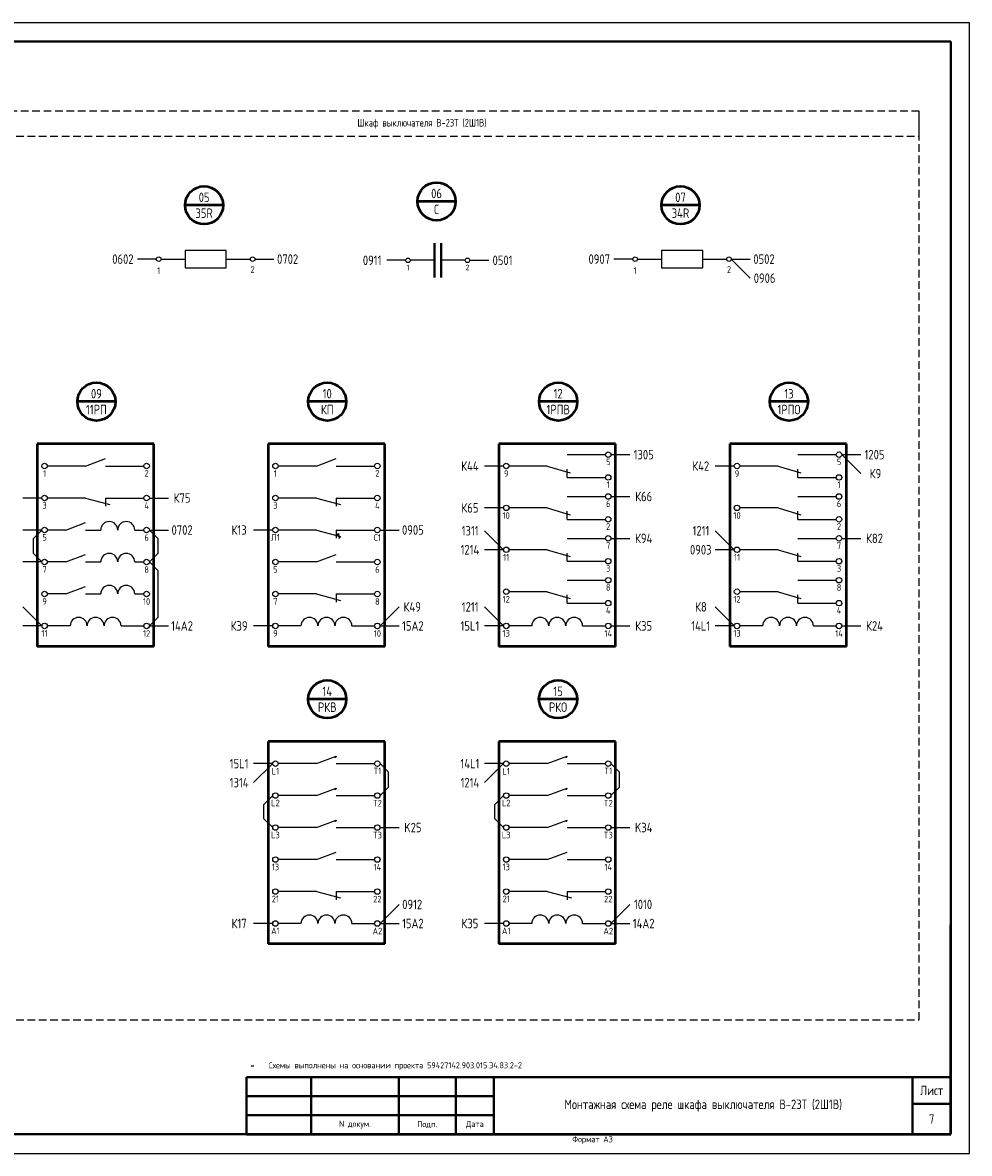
# Model space of a CAD drawing. Header units: millimetres. Extents: x 3972 to 7513, y 1417 to 2199.
# Tile 15 of 16: x 6934 to 7183, y 1779 to 2076. Entities that reach past the tile are written whole.
import ezdxf

# ---------------------------------------------------------------- set-up
doc = ezdxf.new("R2010")
doc.units = ezdxf.units.MM
doc.linetypes.add('JIS_02_2.0', pattern=[3, 2, -1])
doc.layers.add('основная 0.5', color=7, linetype='Continuous', lineweight=50)
doc.styles.add('SIMPLEX', font='GOST.ttf', dxfattribs={"height": 5})
pattern_1 = [(0, (-495.938, 443.408), (0, 6.985), [5.08, -1.905]), (90, (-495.938, 443.408), (-6.985, 4e-16), [5.08, -1.905])]

msp = doc.modelspace()

# ---------------------------------------------------------------- hatches: boundary and pattern name
h = msp.add_hatch()
h.set_pattern_fill('ANGLE', color=256)
h.set_pattern_definition(pattern_1)
h.paths.add_polyline_path([(7016.78, 1882.93), (7016.39, 1882.78, 1.158547)])
h = msp.add_hatch()
h.set_pattern_fill('ANGLE', color=256)
h.set_pattern_definition(pattern_1)
h.paths.add_polyline_path([(7016.78, 1874.53), (7016.39, 1874.38, 1.158547)])
h = msp.add_hatch()
h.set_pattern_fill('ANGLE', color=256)
h.set_pattern_definition(pattern_1)
h.paths.add_polyline_path([(7016.78, 1866.13), (7016.39, 1865.98, 1.158547)])

# ---------------------------------------------------------------- linework, layer by layer
for p, q in [((6763.1, 2075.61), (7183.11, 2075.61)), ((7183.11, 1778.56), (7183.11, 2075.61)), ((7183.11, 1778.56), (7183.11, 2075.61)), ((6977.08, 2015.74), (6977.08, 2011.22)), ((6987.91, 2015.74), (6977.08, 2015.74)), ((6987.91, 2011.22), (6987.91, 2015.74)), ((7102.22, 2015.74), (7102.22, 2011.22)), ((7113.05, 2015.74), (7102.22, 2015.74)), ((7113.05, 2011.22), (7113.05, 2015.74)), ((6969.56, 2013.48), (6964.56, 2013.48)), ((6970.76, 2013.48), (6977.08, 2013.48)), ((6977.08, 2011.22), (6987.91, 2011.22)), ((6987.91, 2013.48), (6994.22, 2013.48)), ((6995.42, 2013.48), (7000.42, 2013.48)), ((7035.04, 2013.17), (7030.04, 2013.17)), ((7042.56, 2013.17), (7036.24, 2013.17)), ((7050.68, 2013.17), (7044.36, 2013.17)), ((7051.88, 2013.17), (7056.88, 2013.17)), ((7094.7, 2013.48), (7089.7, 2013.48)), ((7095.9, 2013.48), (7102.22, 2013.48)), ((7102.22, 2011.22), (7113.05, 2011.22)), ((7113.05, 2013.48), (7119.36, 2013.48)), ((7120.56, 2013.48), (7125.56, 2013.48)), ((7120.56, 2013.48), (7125.56, 2008.48)), ((6950.94, 1959.12), (6956.15, 1961.11)), ((7011.58, 1959.12), (7016.78, 1961.11)), ((7077.42, 1962.12), (7087.52, 1962.12)), ((7088.95, 1962.12), (7093.95, 1962.12)), ((7138.05, 1962.12), (7148.15, 1962.12)), ((7149.59, 1962.12), (7154.59, 1962.12)), ((7149.59, 1962.12), (7154.59, 1957.12)), ((6950.94, 1959.12), (6940.89, 1959.12)), ((6956.15, 1959.12), (6966.25, 1959.12)), ((7011.58, 1959.12), (7001.53, 1959.12)), ((7016.78, 1959.12), (7026.88, 1959.12)), ((7060.72, 1959.12), (7055.72, 1959.12)), ((7072.21, 1959.12), (7062.16, 1959.12)), ((7072.21, 1959.12), (7078.22, 1957.32)), ((7077.42, 1956.12), (7077.42, 1958.27)), ((7121.35, 1959.12), (7116.35, 1959.12)), ((7132.84, 1959.12), (7122.79, 1959.12)), ((7132.84, 1959.12), (7138.85, 1957.32)), ((7138.05, 1956.12), (7138.05, 1958.27)), ((7077.42, 1956.12), (7087.52, 1956.12)), ((7138.05, 1956.12), (7148.15, 1956.12)), ((6939.46, 1950.72), (6934.46, 1950.72)), ((6950.94, 1950.72), (6940.89, 1950.72)), ((6950.94, 1950.72), (6957.3, 1949.02)), ((6956.15, 1950.72), (6966.25, 1950.72)), ((6956.15, 1950.72), (6956.15, 1948.55)), ((6967.69, 1950.72), (6972.69, 1950.72)), ((7011.58, 1950.72), (7001.53, 1950.72)), ((7011.58, 1950.72), (7017.93, 1949.02)), ((7016.78, 1950.72), (7026.88, 1950.72)), ((7016.78, 1950.72), (7016.78, 1948.55)), ((7077.42, 1951.12), (7087.52, 1951.12)), ((7088.95, 1951.12), (7093.95, 1951.12)), ((7138.05, 1951.12), (7148.15, 1951.12)), ((7060.72, 1948.12), (7055.72, 1948.12)), ((7072.21, 1948.12), (7062.16, 1948.12)), ((7072.21, 1948.12), (7078.22, 1946.32)), ((7077.42, 1945.12), (7077.42, 1947.27)), ((7132.84, 1948.12), (7122.79, 1948.12)), ((7132.84, 1948.12), (7138.85, 1946.32)), ((7138.05, 1945.12), (7138.05, 1947.27)), ((6945.74, 1942.32), (6950.94, 1944.31)), ((7077.42, 1945.12), (7087.52, 1945.12)), ((7138.05, 1945.12), (7148.15, 1945.12)), ((6939.46, 1942.32), (6934.46, 1942.32)), ((6939.46, 1942.32), (6937.24, 1940.11)), ((6937.24, 1936.14), (6937.24, 1940.11)), ((6945.74, 1942.32), (6940.89, 1942.32)), ((6950.94, 1942.32), (6954.95, 1942.32)), ((6963.85, 1942.32), (6966.25, 1942.32)), ((6967.69, 1942.32), (6972.69, 1942.32)), ((6967.69, 1942.32), (6970.02, 1939.99)), ((6970.02, 1936.26), (6970.02, 1939.99)), ((7000.09, 1942.32), (6995.09, 1942.32)), ((7011.58, 1942.32), (7001.53, 1942.32)), ((7011.58, 1942.32), (7017.93, 1940.62)), ((7016.78, 1942.32), (7026.88, 1942.32)), ((7016.78, 1942.32), (7016.78, 1940.15)), ((7016.99, 1940.87), (7017.37, 1941.4)), ((7017.37, 1941.4), (7017.57, 1940.13)), ((7017.57, 1940.13), (7017.93, 1940.62)), ((7028.32, 1942.32), (7033.32, 1942.32)), ((7060.72, 1937.12), (7055.72, 1942.12)), ((7077.42, 1940.12), (7087.52, 1940.12)), ((7088.95, 1940.12), (7093.95, 1940.12)), ((7121.35, 1937.12), (7116.35, 1942.12)), ((7138.05, 1940.12), (7148.15, 1940.12)), ((7149.59, 1940.12), (7154.59, 1940.12)), ((7060.72, 1937.12), (7055.72, 1937.12)), ((7072.21, 1937.12), (7062.16, 1937.12)), ((7072.21, 1937.12), (7078.22, 1935.32)), ((7121.35, 1937.12), (7116.35, 1937.12)), ((7132.84, 1937.12), (7122.79, 1937.12)), ((7132.84, 1937.12), (7138.85, 1935.32)), ((6939.46, 1933.92), (6934.46, 1933.92)), ((6939.46, 1933.92), (6937.24, 1936.14)), ((6945.74, 1933.92), (6940.89, 1933.92)), ((6945.74, 1933.92), (6950.94, 1935.91)), ((6950.94, 1933.92), (6954.95, 1933.92)), ((6963.85, 1933.92), (6966.25, 1933.92)), ((6967.69, 1933.92), (6970.02, 1936.26)), ((6967.69, 1933.92), (6970.02, 1931.59)), ((7011.58, 1933.92), (7001.53, 1933.92)), ((7011.58, 1933.92), (7016.78, 1935.91)), ((7016.78, 1933.92), (7026.88, 1933.92)), ((7077.42, 1934.12), (7077.42, 1936.27)), ((7077.42, 1934.12), (7087.52, 1934.12)), ((7138.05, 1934.12), (7138.05, 1936.27)), ((7138.05, 1934.12), (7148.15, 1934.12)), ((6970.02, 1919.46), (6970.02, 1931.59)), ((7077.42, 1929.12), (7087.52, 1929.12)), ((7138.05, 1929.12), (7148.15, 1929.12)), ((6945.74, 1925.52), (6940.89, 1925.52)), ((6945.74, 1925.52), (6950.94, 1927.51)), ((6950.94, 1925.52), (6954.95, 1925.52)), ((6963.85, 1925.52), (6966.25, 1925.52)), ((7011.58, 1925.52), (7001.53, 1925.52)), ((7011.58, 1925.52), (7017.93, 1923.82)), ((7016.78, 1925.52), (7026.88, 1925.52)), ((7016.78, 1925.52), (7016.78, 1923.35)), ((7072.21, 1926.12), (7062.16, 1926.12)), ((7072.21, 1926.12), (7078.22, 1924.32)), ((7077.42, 1923.12), (7077.42, 1925.27)), ((7132.84, 1926.12), (7122.79, 1926.12)), ((7132.84, 1926.12), (7138.85, 1924.32)), ((7138.05, 1923.12), (7138.05, 1925.27)), ((6939.46, 1917.12), (6934.46, 1922.12)), ((7028.32, 1917.12), (7033.32, 1922.12)), ((7060.72, 1917.12), (7055.72, 1922.12)), ((7077.42, 1923.12), (7087.52, 1923.12)), ((7121.35, 1917.12), (7116.35, 1922.12)), ((7138.05, 1923.12), (7148.15, 1923.12)), ((6967.69, 1917.12), (6970.02, 1919.46)), ((6939.46, 1917.12), (6934.46, 1917.12)), ((6946.89, 1917.12), (6940.89, 1917.12)), ((6960.25, 1917.12), (6966.25, 1917.12)), ((6967.69, 1917.12), (6972.69, 1917.12)), ((7000.09, 1917.12), (6995.09, 1917.12)), ((7007.53, 1917.12), (7001.53, 1917.12)), ((7020.88, 1917.12), (7026.88, 1917.12)), ((7028.32, 1917.12), (7033.32, 1917.12)), ((7060.72, 1917.12), (7055.72, 1917.12)), ((7068.16, 1917.12), (7062.16, 1917.12)), ((7081.52, 1917.12), (7087.52, 1917.12)), ((7088.95, 1917.12), (7093.95, 1917.12)), ((7121.35, 1917.12), (7116.35, 1917.12)), ((7128.79, 1917.12), (7122.79, 1917.12)), ((7142.15, 1917.12), (7148.15, 1917.12)), ((7149.59, 1917.12), (7154.59, 1917.12)), ((7000.09, 1880.95), (6995.09, 1880.95)), ((7000.09, 1880.95), (6995.09, 1875.95)), ((7011.58, 1880.95), (7001.53, 1880.95)), ((7011.58, 1880.95), (7016.78, 1882.93)), ((7016.78, 1880.95), (7026.88, 1880.95)), ((7028.32, 1880.95), (7030.52, 1878.74)), ((7060.72, 1880.95), (7055.72, 1880.95)), ((7060.72, 1880.95), (7055.72, 1875.95)), ((7072.21, 1880.95), (7062.16, 1880.95)), ((7072.21, 1880.95), (7077.42, 1882.93)), ((7077.42, 1880.95), (7087.52, 1880.95)), ((7088.95, 1880.95), (7091.16, 1878.74)), ((7030.52, 1874.75), (7030.52, 1878.74)), ((7091.16, 1874.75), (7091.16, 1878.74)), ((7011.58, 1872.55), (7016.78, 1874.53)), ((7028.32, 1872.55), (7030.52, 1874.75)), ((7072.21, 1872.55), (7077.42, 1874.53)), ((7088.95, 1872.55), (7091.16, 1874.75)), ((7000.09, 1872.55), (6997.78, 1870.23)), ((7011.58, 1872.55), (7001.53, 1872.55)), ((7016.78, 1872.55), (7026.88, 1872.55)), ((7060.72, 1872.55), (7058.41, 1870.23)), ((7072.21, 1872.55), (7062.16, 1872.55)), ((7077.42, 1872.55), (7087.52, 1872.55)), ((6997.78, 1866.46), (6997.78, 1870.23)), ((7058.41, 1866.46), (7058.41, 1870.23)), ((7000.09, 1864.15), (6997.78, 1866.46)), ((7011.58, 1864.15), (7016.78, 1866.13)), ((7060.72, 1864.15), (7058.41, 1866.46)), ((7072.21, 1864.15), (7077.42, 1866.13)), ((7011.58, 1864.15), (7001.53, 1864.15)), ((7016.78, 1864.15), (7026.88, 1864.15)), ((7028.32, 1864.15), (7033.32, 1864.15)), ((7072.21, 1864.15), (7062.16, 1864.15)), ((7077.42, 1864.15), (7087.52, 1864.15)), ((7088.95, 1864.15), (7093.95, 1864.15)), ((7011.58, 1855.75), (7016.78, 1857.73)), ((7072.21, 1855.75), (7077.42, 1857.73)), ((7011.58, 1855.75), (7001.53, 1855.75)), ((7016.78, 1855.75), (7026.88, 1855.75)), ((7072.21, 1855.75), (7062.16, 1855.75)), ((7077.42, 1855.75), (7087.52, 1855.75)), ((7011.58, 1847.35), (7001.53, 1847.35)), ((7011.58, 1847.35), (7017.93, 1845.65)), ((7016.78, 1847.35), (7026.88, 1847.35)), ((7016.78, 1847.35), (7016.78, 1845.18)), ((7072.21, 1847.35), (7062.16, 1847.35)), ((7072.21, 1847.35), (7078.56, 1845.65)), ((7077.42, 1847.35), (7087.52, 1847.35)), ((7077.42, 1847.35), (7077.42, 1845.18)), ((7028.32, 1838.95), (7033.32, 1843.95)), ((7088.95, 1838.95), (7093.95, 1843.95)), ((7000.09, 1838.95), (6995.09, 1838.95)), ((7007.53, 1838.95), (7001.53, 1838.95)), ((7020.88, 1838.95), (7026.88, 1838.95)), ((7028.32, 1838.95), (7033.32, 1838.95)), ((7060.72, 1838.95), (7055.72, 1838.95)), ((7068.16, 1838.95), (7062.16, 1838.95)), ((7081.52, 1838.95), (7087.52, 1838.95)), ((7088.95, 1838.95), (7093.95, 1838.95)), ((6763.1, 1778.56), (7183.11, 1778.56))]:
    msp.add_line(p, q)
at = {"lineweight": 40}
for p, q in [((6783.1, 2070.61), (7178.2, 2070.61)), ((7178.2, 2070.61), (7178.2, 1783.61)), ((7042.56, 2017.69), (7042.56, 2008.66)), ((7044.36, 2017.69), (7044.36, 2008.66)), ((6993.2, 1798.6), (7058.2, 1798.6)), ((7168.2, 1798.61), (7168.2, 1783.61)), ((6993.2, 1793.6), (7058.2, 1793.6)), ((7168.2, 1791.61), (7178.2, 1791.61)), ((6993.2, 1788.6), (7058.2, 1788.6)), ((6783.1, 1783.61), (7178.2, 1783.61))]:
    msp.add_line(p, q, dxfattribs=at)
at = {"lineweight": 50}
for p, q in [((6987.08, 2027.63), (6977.08, 2027.63)), ((7048.14, 2028.64), (7038.14, 2028.64)), ((7112.22, 2027.63), (7102.22, 2027.63)), ((6958.78, 1976.04), (6948.78, 1976.04)), ((7019.42, 1976.04), (7009.42, 1976.04)), ((7080.09, 1976.04), (7070.09, 1976.04)), ((7140.72, 1976.04), (7130.72, 1976.04)), ((6968.89, 1964.92), (6938.26, 1964.92)), ((6938.26, 1964.92), (6938.26, 1911.74)), ((6968.89, 1911.74), (6968.89, 1964.92)), ((7029.52, 1964.92), (6998.89, 1964.92)), ((6998.89, 1964.92), (6998.89, 1911.74)), ((7029.52, 1911.74), (7029.52, 1964.92)), ((7090.15, 1964.92), (7059.52, 1964.92)), ((7059.52, 1964.92), (7059.52, 1911.74)), ((7090.15, 1911.74), (7090.15, 1964.92)), ((7150.79, 1964.92), (7120.15, 1964.92)), ((7120.15, 1964.92), (7120.15, 1911.74)), ((7150.79, 1911.74), (7150.79, 1964.92)), ((6968.89, 1911.74), (6938.26, 1911.74)), ((7029.52, 1911.74), (6998.89, 1911.74)), ((7090.15, 1911.74), (7059.52, 1911.74)), ((7150.79, 1911.74), (7120.15, 1911.74)), ((7019.42, 1897.86), (7009.42, 1897.86)), ((7080.05, 1897.86), (7070.05, 1897.86)), ((7029.52, 1886.74), (6998.89, 1886.74)), ((6998.89, 1886.74), (6998.89, 1833.57)), ((7029.52, 1833.57), (7029.52, 1886.74)), ((7090.15, 1886.74), (7059.52, 1886.74)), ((7059.52, 1886.74), (7059.52, 1833.57)), ((7090.15, 1833.57), (7090.15, 1886.74)), ((7029.52, 1833.57), (6998.89, 1833.57)), ((7090.15, 1833.57), (7059.52, 1833.57))]:
    msp.add_line(p, q, dxfattribs=at)
at = {"color": 32, "linetype": 'JIS_02_2.0', "true_color": 0xcd6928}
for points in [[(7169.94, 2052.32), (6908.68, 2052.32), (6908.68, 1813.68), (7169.94, 1813.68)], [(7169.94, 2052.32), (6908.68, 2052.32), (6908.68, 2045.76), (7169.94, 2045.76)]]:
    msp.add_lwpolyline(points, close=True, dxfattribs=at)
at = {"lineweight": 50}
for centre in [(6982.08, 2027.63), (7043.14, 2028.64), (7107.22, 2027.63), (6953.78, 1976.04), (7014.42, 1976.04), (7075.09, 1976.04), (7135.72, 1976.04), (7014.42, 1897.86), (7075.05, 1897.86)]:
    msp.add_circle(centre, 5, dxfattribs=at)
for centre, radius in [((6970.16, 2013.48), 0.599), ((6994.82, 2013.48), 0.599), ((7095.3, 2013.48), 0.599), ((7119.96, 2013.48), 0.599), ((7035.64, 2013.17), 0.599), ((7051.28, 2013.17), 0.599), ((7088.24, 1962.12), 0.719), ((7148.87, 1962.12), 0.719), ((6940.17, 1959.12), 0.719), ((6966.97, 1959.12), 0.719), ((7000.81, 1959.12), 0.719), ((7027.6, 1959.12), 0.719), ((7061.44, 1959.12), 0.719), ((7122.07, 1959.12), 0.719), ((7088.24, 1956.12), 0.719), ((7148.87, 1956.12), 0.719), ((7088.24, 1951.12), 0.719), ((7148.87, 1951.12), 0.719), ((6940.17, 1950.72), 0.719), ((6966.97, 1950.72), 0.719), ((7000.81, 1950.72), 0.719), ((7027.6, 1950.72), 0.719), ((7061.44, 1948.12), 0.719), ((7122.07, 1948.12), 0.719), ((7088.24, 1945.12), 0.719), ((7148.87, 1945.12), 0.719), ((6940.17, 1942.32), 0.719), ((6966.97, 1942.32), 0.719), ((7000.81, 1942.32), 0.719), ((7027.6, 1942.32), 0.719), ((7088.24, 1940.12), 0.719), ((7148.87, 1940.12), 0.719), ((7061.44, 1937.12), 0.719), ((7122.07, 1937.12), 0.719), ((6940.17, 1933.92), 0.719), ((6966.97, 1933.92), 0.719), ((7000.81, 1933.92), 0.719), ((7027.6, 1933.92), 0.719), ((7088.24, 1934.12), 0.719), ((7148.87, 1934.12), 0.719), ((7088.24, 1929.12), 0.719), ((7148.87, 1929.12), 0.719), ((6940.17, 1925.52), 0.719), ((6966.97, 1925.52), 0.719), ((7000.81, 1925.52), 0.719), ((7027.6, 1925.52), 0.719), ((7061.44, 1926.12), 0.719), ((7122.07, 1926.12), 0.719), ((7088.24, 1923.12), 0.719), ((7148.87, 1923.12), 0.719), ((6940.17, 1917.12), 0.719), ((6966.97, 1917.12), 0.719), ((7000.81, 1917.12), 0.719), ((7027.6, 1917.12), 0.719), ((7061.44, 1917.12), 0.719), ((7088.24, 1917.12), 0.719), ((7122.07, 1917.12), 0.719), ((7148.87, 1917.12), 0.719), ((7000.81, 1880.95), 0.719), ((7027.6, 1880.95), 0.719), ((7061.44, 1880.95), 0.719), ((7088.24, 1880.95), 0.719), ((7000.81, 1872.55), 0.719), ((7027.6, 1872.55), 0.719), ((7061.44, 1872.55), 0.719), ((7088.24, 1872.55), 0.719), ((7000.81, 1864.15), 0.719), ((7027.6, 1864.15), 0.719), ((7061.44, 1864.15), 0.719), ((7088.24, 1864.15), 0.719), ((7000.81, 1855.75), 0.719), ((7027.6, 1855.75), 0.719), ((7061.44, 1855.75), 0.719), ((7088.24, 1855.75), 0.719), ((7000.81, 1847.35), 0.719), ((7027.6, 1847.35), 0.719), ((7061.44, 1847.35), 0.719), ((7088.24, 1847.35), 0.719), ((7000.81, 1838.95), 0.719), ((7027.6, 1838.95), 0.719), ((7061.44, 1838.95), 0.719), ((7088.24, 1838.95), 0.719)]:
    msp.add_circle(centre, radius)
for centre, radius, start, end in [((6957.17, 1942.32), 2.23, 0, 180), ((6961.63, 1942.32), 2.23, 0, 180), ((6957.17, 1933.92), 2.23, 0, 180), ((6961.63, 1933.92), 2.23, 0, 180), ((6957.17, 1925.52), 2.23, 0, 180), ((6961.63, 1925.52), 2.23, 0, 180), ((6949.12, 1917.12), 2.23, 0, 180), ((6953.57, 1917.12), 2.23, 0, 180), ((6958.03, 1917.12), 2.23, 0, 180), ((7009.75, 1917.12), 2.23, 0, 180), ((7014.21, 1917.12), 2.23, 0, 180), ((7018.66, 1917.12), 2.23, 0, 180), ((7070.39, 1917.12), 2.23, 0, 180), ((7074.84, 1917.12), 2.23, 0, 180), ((7079.29, 1917.12), 2.23, 0, 180), ((7131.02, 1917.12), 2.23, 0, 180), ((7135.47, 1917.12), 2.23, 0, 180), ((7139.92, 1917.12), 2.23, 0, 180), ((7016.6, 1882.83), 0.215, 192.5086, 29.3121), ((7077.23, 1882.83), 0.215, 192.5086, 29.3121), ((7016.6, 1874.43), 0.215, 192.5086, 29.3121), ((7077.23, 1874.43), 0.215, 192.5086, 29.3121), ((7016.6, 1866.03), 0.215, 192.5086, 29.3121), ((7077.23, 1866.03), 0.215, 192.5086, 29.3121), ((7009.75, 1838.95), 2.23, 0, 180), ((7014.21, 1838.95), 2.23, 0, 180), ((7018.66, 1838.95), 2.23, 0, 180), ((7070.39, 1838.95), 2.23, 0, 180), ((7074.84, 1838.95), 2.23, 0, 180), ((7079.29, 1838.95), 2.23, 0, 180)]:
    msp.add_arc(centre, radius, start, end)
at = {"layer": 'основная 0.5', "color": 0}
for p, q in [((7178.2, 1783.61), (7178.2, 1838.61)), ((6993.2, 1783.61), (7178.2, 1783.61))]:
    msp.add_line(p, q, dxfattribs=at)
at = {"layer": 'основная 0.5', "lineweight": 40}
for p, q in [((6993.2, 1783.61), (6993.2, 1798.6)), ((7010.2, 1783.61), (7010.2, 1798.6)), ((7033.2, 1783.61), (7033.2, 1798.6)), ((7048.2, 1783.61), (7048.2, 1798.6)), ((7058.2, 1783.61), (7058.2, 1798.61)), ((7058.2, 1798.61), (7178.2, 1798.61))]:
    msp.add_line(p, q, dxfattribs=at)

# ---------------------------------------------------------------- texts
at = {"attachment_point": 5, "style": 'SIMPLEX'}
for s, insert, char_height, width in [('Шкаф выключателя В-23Т (2Ш1В)', (7039.31, 2049.04), 2, 261.2654), ('06\\PC', (7043.14, 2028.64), 2.5, 7.6478), ('05\\P35R', (6982.08, 2027.63), 2.5, 7.6478), ('07\\P34R', (7107.22, 2027.63), 2.5, 7.6478), ('09\\P11РП', (6953.78, 1976.04), 2.5, 7.6478), ('10\\PКП', (7014.42, 1976.04), 2.5, 7.6478), ('12\\P1РПВ', (7075.09, 1976.04), 2.5, 7.6478), ('13\\P1РПО', (7135.72, 1976.04), 2.5, 7.6478), ('14\\PРКВ', (7014.42, 1897.86), 2.5, 7.6478), ('15\\PРКО', (7075.05, 1897.86), 2.5, 7.6478)]:
    msp.add_mtext(s, dxfattribs=dict(at, insert=insert, char_height=char_height, width=width))
at = {"color": 7, "attachment_point": 5, "style": 'SIMPLEX'}
for s, insert, char_height, width in [('0602', (6960.74, 2013.48), 2.5, 2.4873), ('0702', (7004.02, 2013.48), 2.5, 2.4873), ('0911', (7026.22, 2013.17), 2.5, 2.4873), ('0501', (7060.47, 2013.17), 2.5, 2.4873), ('0907', (7085.88, 2013.48), 2.5, 2.4873), ('0502', (7129.16, 2013.48), 2.5, 2.4873), ('1', (6970.16, 2010.46), 1.73, 2.4873), ('2', (6994.82, 2010.74), 1.73, 2.4873), ('1', (7035.64, 2011.27), 1.44, 2.0728), ('2', (7051.28, 2011.28), 1.44, 2.0728), ('1', (7095.3, 2010.46), 1.73, 2.4873), ('2', (7119.96, 2010.74), 1.73, 2.4873), ('0906', (7129.31, 2008.48), 2.5, 2.4873), ('1305', (7097.55, 1962.12), 2.5, 2.4873), ('1205', (7158.19, 1962.12), 2.5, 2.4873), ('К44', (7051.9, 1959.12), 2.5, 2.4873), ('5', (7088.24, 1960.22), 1.73, 2.4873), ('К42', (7112.54, 1959.12), 2.5, 2.4873), ('5', (7148.87, 1960.22), 1.73, 2.4873), ('1', (6940.17, 1957.13), 1.73, 2.4873), ('2', (6966.97, 1957.22), 1.73, 2.4873), ('1', (7000.81, 1957.13), 1.73, 2.4873), ('2', (7027.6, 1957.22), 1.73, 2.4873), ('9', (7061.44, 1957.13), 1.73, 2.4873), ('9', (7122.07, 1957.13), 1.73, 2.4873), ('К9', (7158.44, 1957.12), 2.5, 2.4873), ('1', (7088.24, 1954.22), 1.73, 2.4873), ('1', (7148.87, 1954.22), 1.73, 2.4873), ('К75', (6976.29, 1950.72), 2.5, 2.4873), ('К66', (7097.55, 1951.12), 2.5, 2.4873), ('3', (6940.17, 1948.78), 1.73, 2.4873), ('4', (6966.97, 1948.73), 1.73, 2.4873), ('3', (7000.81, 1948.78), 1.73, 2.4873), ('4', (7027.6, 1948.73), 1.73, 2.4873), ('К65', (7051.9, 1948.12), 2.5, 2.4873), ('6', (7088.24, 1949.22), 1.73, 2.4873), ('6', (7148.87, 1949.22), 1.73, 2.4873), ('10', (7061.44, 1946.13), 1.733, 2.4873), ('10', (7122.07, 1946.13), 1.733, 2.4873), ('0702', (6976.29, 1942.32), 2.5, 2.4873), ('К13', (6991.27, 1942.32), 2.5, 2.4873), ('0905', (7036.92, 1942.32), 2.5, 2.4873), ('1311', (7051.96, 1942.12), 2.5, 2.4873), ('2', (7088.24, 1943.22), 1.73, 2.4873), ('1211', (7112.59, 1942.12), 2.5, 2.4873), ('2', (7148.87, 1943.22), 1.73, 2.4873), ('5', (6940.17, 1940.38), 1.73, 2.4873), ('6', (6966.97, 1940.33), 1.73, 2.4873), ('Л1', (7000.81, 1940.38), 1.733, 2.4873), ('С1', (7027.6, 1940.33), 1.733, 2.4873), ('К94', (7097.55, 1940.12), 2.5, 2.4873), ('К82', (7158.19, 1940.12), 2.5, 2.4873), ('1214', (7051.9, 1937.12), 2.5, 2.4873), ('7', (7088.24, 1938.22), 1.73, 2.4873), ('0903', (7112.54, 1937.12), 2.5, 2.4873), ('7', (7148.87, 1938.22), 1.73, 2.4873), ('11', (7061.44, 1935.13), 1.733, 2.4873), ('11', (7122.07, 1935.13), 1.733, 2.4873), ('7', (6940.17, 1931.98), 1.73, 2.4873), ('8', (6966.97, 1931.93), 1.73, 2.4873), ('5', (7000.81, 1931.98), 1.73, 2.4873), ('6', (7027.6, 1931.93), 1.73, 2.4873), ('3', (7088.24, 1932.22), 1.73, 2.4873), ('3', (7148.87, 1932.22), 1.73, 2.4873), ('8', (7088.24, 1927.22), 1.73, 2.4873), ('8', (7148.87, 1927.22), 1.73, 2.4873), ('12', (7061.44, 1924.13), 1.733, 2.4873), ('12', (7122.07, 1924.13), 1.733, 2.4873), ('9', (6940.17, 1923.58), 1.73, 2.4873), ('10', (6966.97, 1923.53), 1.733, 2.4873), ('7', (7000.81, 1923.58), 1.73, 2.4873), ('8', (7027.6, 1923.53), 1.73, 2.4873), ('К49', (7036.74, 1922.12), 2.5, 2.4873), ('1211', (7051.96, 1922.12), 2.5, 2.4873), ('4', (7088.24, 1921.22), 1.73, 2.4873), ('К8', (7112.59, 1922.12), 2.5, 2.4873), ('4', (7148.87, 1921.22), 1.73, 2.4873), ('11', (6940.17, 1915.18), 1.733, 2.4873), ('12', (6966.97, 1915.13), 1.733, 2.4873), ('14А2', (6976.29, 1917.12), 2.5, 2.4873), ('К39', (6991.27, 1917.12), 2.5, 2.4873), ('9', (7000.81, 1915.18), 1.73, 2.4873), ('10', (7027.6, 1915.13), 1.733, 2.4873), ('15А2', (7036.92, 1917.12), 2.5, 2.4873), ('15L1', (7051.9, 1917.12), 2.5, 2.4873), ('13', (7061.44, 1915.18), 1.733, 2.4873), ('14', (7088.24, 1915.13), 1.733, 2.4873), ('К35', (7097.55, 1917.12), 2.5, 2.4873), ('14L1', (7112.54, 1917.12), 2.5, 2.4873), ('13', (7122.07, 1915.18), 1.733, 2.4873), ('14', (7148.87, 1915.13), 1.733, 2.4873), ('К24', (7158.19, 1917.12), 2.5, 2.4873), ('15L1', (6991.27, 1880.95), 2.5, 2.4873), ('14L1', (7051.9, 1880.95), 2.5, 2.4873), ('1314', (6991.28, 1875.95), 2.5, 2.4873), ('L1', (7000.81, 1878.95), 1.733, 2.4873), ('T1', (7027.6, 1879.04), 1.733, 2.4873), ('1214', (7051.91, 1875.95), 2.5, 2.4873), ('L1', (7061.44, 1878.95), 1.733, 2.4873), ('T1', (7088.24, 1879.04), 1.733, 2.4873), ('L2', (7000.81, 1870.61), 1.733, 2.4873), ('T2', (7027.6, 1870.56), 1.733, 2.4873), ('L2', (7061.44, 1870.61), 1.733, 2.4873), ('T2', (7088.24, 1870.56), 1.733, 2.4873), ('K25', (7036.92, 1864.15), 2.5, 2.4873), ('K34', (7097.55, 1864.15), 2.5, 2.4873), ('L3', (7000.81, 1862.21), 1.733, 2.4873), ('T3', (7027.6, 1862.16), 1.733, 2.4873), ('L3', (7061.44, 1862.21), 1.733, 2.4873), ('T3', (7088.24, 1862.16), 1.733, 2.4873), ('13', (7000.81, 1853.81), 1.733, 2.4873), ('14', (7027.6, 1853.76), 1.733, 2.4873), ('13', (7061.44, 1853.81), 1.733, 2.4873), ('14', (7088.24, 1853.76), 1.733, 2.4873), ('21', (7000.81, 1845.41), 1.733, 2.4873), ('22', (7027.6, 1845.36), 1.733, 2.4873), ('0912', (7036.74, 1843.95), 2.5, 2.4873), ('21', (7061.44, 1845.41), 1.733, 2.4873), ('22', (7088.24, 1845.36), 1.733, 2.4873), ('1010', (7097.38, 1843.95), 2.5, 2.4873), ('К17', (6991.27, 1838.95), 2.5, 2.4873), ('15А2', (7036.92, 1838.95), 2.5, 2.4873), ('К35', (7051.9, 1838.95), 2.5, 2.4873), ('14А2', (7097.55, 1838.95), 2.5, 2.4873), ('A1', (7000.81, 1837.01), 1.733, 2.4873), ('A2', (7027.6, 1836.96), 1.733, 2.4873), ('A1', (7061.44, 1837.01), 1.733, 2.4873), ('A2', (7088.24, 1836.96), 1.733, 2.4873)]:
    msp.add_mtext(s, dxfattribs=dict(at, insert=insert, char_height=char_height, width=width))
at = {"lineweight": 35, "attachment_point": 5, "line_spacing_factor": 0.8, "style": 'SIMPLEX'}
for s, insert, char_height, width in [('\\pxi-3,l4,ql,t4;*^IСхемы выполнены на основании проекта 59427142.903.015.Э4.83.2-2', (7085.16, 1801.48), 1.6, 185), ('Лист', (7173.2, 1795.11), 2.5, 10), ('Монтажная схема реле шкафа выключателя В-23Т (2Ш1В)', (7113.2, 1791.11), 2.5, 110), ('7', (7173.2, 1787.61), 2.5, 10), ('N докум.', (7021.7, 1786.11), 1.6, 23), ('Подп.', (7040.7, 1786.11), 1.6, 15), ('Дата', (7053.2, 1786.11), 1.6, 10)]:
    msp.add_mtext(s, dxfattribs=dict(at, insert=insert, char_height=char_height, width=width))
at = {"lineweight": 30, "insert": (7078.79, 1783.08), "char_height": 1.6, "attachment_point": 1, "style": 'SIMPLEX'}
msp.add_mtext_dynamic_manual_height_columns('Формат А3', width=45.8537, gutter_width=12.5, heights=[0], dxfattribs=at)

doc.saveas('drawing.dxf')
